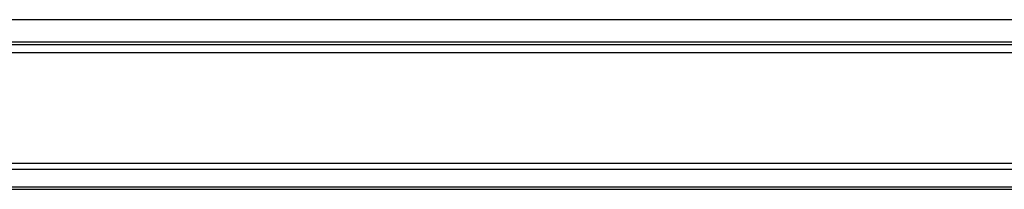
# Model space of a CAD drawing. Header units: millimetres. Extents: x 45 to 569, y -90 to 128.
# Tile 4 of 49: x 402 to 489, y -63 to -48. Entities that reach past the tile are written whole.
import ezdxf

# ---------------------------------------------------------------- set-up
doc = ezdxf.new("R2010")
doc.units = ezdxf.units.MM
doc.header["$LTSCALE"] = 0.15
doc.layers.add('OUT', color=3, linetype='CONTINUOUS')

msp = doc.modelspace()

# ---------------------------------------------------------------- linework, layer by layer
at = {"layer": 'OUT', "color": 0}
for p, q in [((511.458, -48.185), (355.358, -48.185)), ((305.159, -50.39), (561.458, -50.39)), ((511.458, -50.185), (355.358, -50.185)), ((305.065, -51.098), (561.458, -51.098)), ((300.651, -60.875), (561.458, -60.875)), ((300.255, -61.406), (561.458, -61.406)), ((241.458, -63.184), (561.458, -63.184)), ((299.03, -62.965), (561.458, -62.965))]:
    msp.add_line(p, q, dxfattribs=at)

doc.saveas('drawing.dxf')
